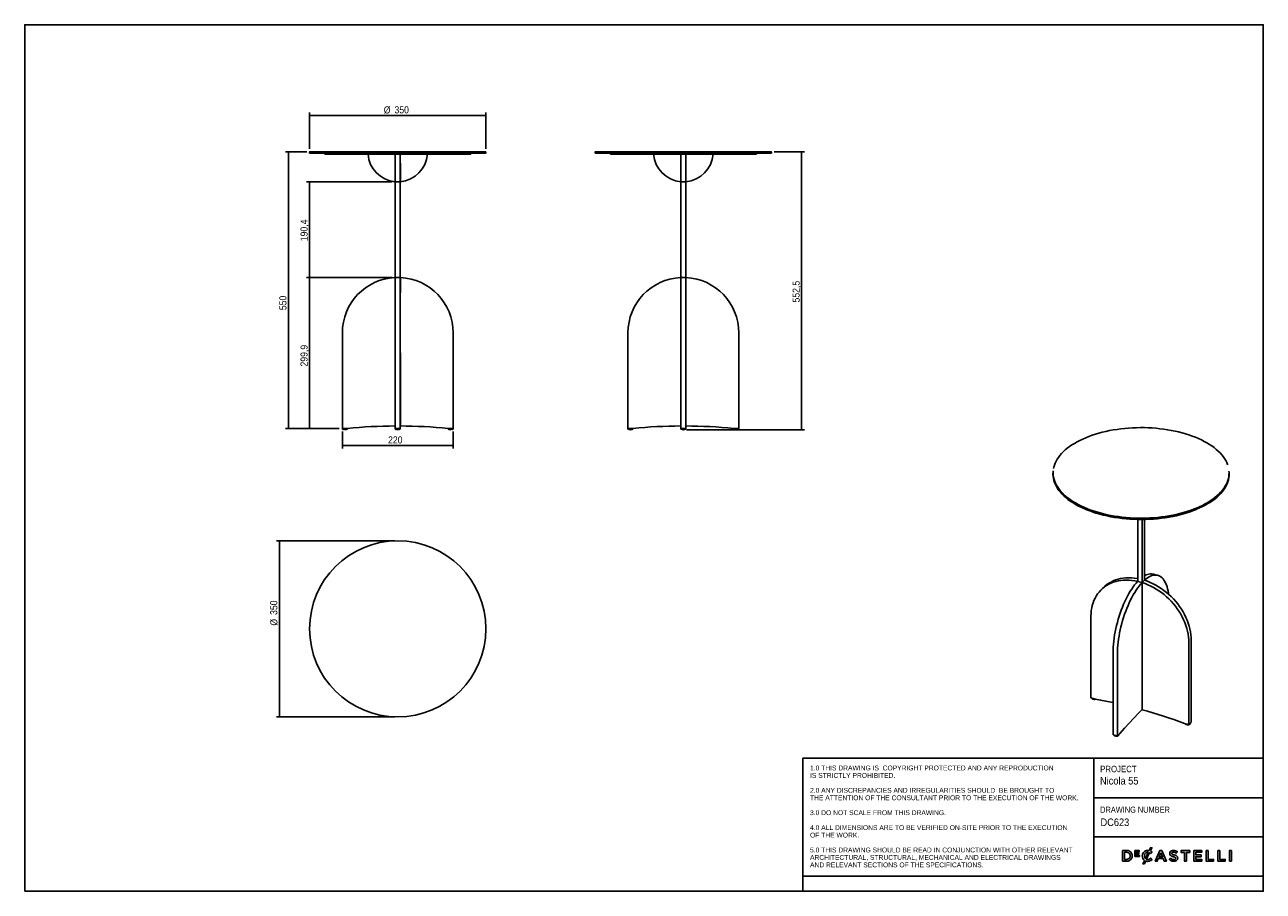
# Model space of a CAD drawing. Header units: millimetres. Extents: x 30 to 2490, y 30 to 1752.
import ezdxf

# ---------------------------------------------------------------- set-up
doc = ezdxf.new("R2010")
doc.units = ezdxf.units.MM
doc.header["$LTSCALE"] = 6
doc.linetypes.add('SLD-Solido', pattern=[0])
for name, color, linetype in [('NOTE', 3, 'SLD-Solido'), ('QUOTE', 1, 'SLD-Solido'), ('SCHIZZI', 9, 'Continuous')]:
    doc.layers.add(name, color=color, linetype=linetype)
doc.styles.add('SLDTEXTSTYLE0', font='GOTHIC.TTF', dxfattribs={"width": 0.913})
doc.styles.add('SLDTEXTSTYLE1', font='GOTHIC.TTF', dxfattribs={"width": 0.86735})
doc.dimstyles.new('SLDDIMSTYLE0', dxfattribs={"dimtxt": 14.111111, "dimasz": 12, "dimexe": 0, "dimexo": 0.0625, "dimgap": 3.527778, "dimtad": 1, "dimdec": 1, "dimrnd": 1e-09, "dimzin": 12, "dimdsep": 46, "dimtxsty": 'SLDTEXTSTYLE0', "dimsah": 1, "dimcen": 0.09, "dimadec": 0, "dimazin": 3, "dimtfac": 1, "dimtdec": 1, "dimtofl": 0, "dimtmove": 0, "dimatfit": 3, "dimfxl": 1, "dimfrac": 2, "dimtolj": 1, "dimtzin": 12, "dimarcsym": 0})

# ---------------------------------------------------------------- blocks, each defined once
blk = doc.blocks.new('_D')
at = {"layer": 'QUOTE', "transparency": 16777216}
for p, q in [((595.8, 1505.4), (595.8, 1577.8)), ((945.8, 1505.4), (945.8, 1577.8)), ((945.8, 1571.8), (595.8, 1571.8))]:
    blk.add_line(p, q, dxfattribs=at)
for points in [[(595.8, 1571.8), (607.8, 1570.3), (607.8, 1573.3)], [(945.8, 1571.8), (933.8, 1573.3), (933.8, 1570.3)]]:
    blk.add_solid(points, dxfattribs=at)
at = {"layer": 'QUOTE', "transparency": 16777216, "char_height": 14.11, "attachment_point": 1, "style": 'SLDTEXTSTYLE0'}
for s, insert in [('%%c', (743, 1589.8)), ('350', (764.3, 1590))]:
    blk.add_mtext(s, dxfattribs=dict(at, insert=insert))
blk = doc.blocks.new('_D_1')
at = {"layer": 'QUOTE', "transparency": 16777216}
for p, q in [((660.8, 943.7), (660.8, 909.9)), ((880.8, 943.7), (880.8, 909.9)), ((660.8, 915.9), (880.8, 915.9))]:
    blk.add_line(p, q, dxfattribs=at)
for points in [[(660.8, 915.9), (672.8, 914.4), (672.8, 917.4)], [(880.8, 915.9), (868.8, 917.4), (868.8, 914.4)]]:
    blk.add_solid(points, dxfattribs=at)
at = {"layer": 'QUOTE', "transparency": 16777216, "insert": (751.6, 934), "char_height": 14.11, "attachment_point": 1, "style": 'SLDTEXTSTYLE0'}
blk.add_mtext('220', dxfattribs=at)
blk = doc.blocks.new('_D_2')
at = {"layer": 'QUOTE', "transparency": 16777216}
for p, q in [((590.1, 1499.7), (547.7, 1499.7)), ((553.7, 949.7), (553.7, 1499.7)), ((654.8, 949.7), (547.7, 949.7))]:
    blk.add_line(p, q, dxfattribs=at)
for points in [[(553.7, 1499.7), (552.2, 1487.7), (555.2, 1487.7)], [(553.7, 949.7), (555.2, 961.7), (552.2, 961.7)]]:
    blk.add_solid(points, dxfattribs=at)
at = {"layer": 'QUOTE', "transparency": 16777216, "insert": (535.7, 1184.8), "char_height": 14.11, "attachment_point": 1, "rotation": 90, "style": 'SLDTEXTSTYLE0'}
blk.add_mtext('550', dxfattribs=at)
blk = doc.blocks.new('_D_3')
at = {"layer": 'QUOTE', "transparency": 16777216}
for p, q in [((759.8, 1249.6), (589.8, 1249.6)), ((595.8, 1249.6), (595.8, 949.7)), ((654.8, 949.7), (589.8, 949.7))]:
    blk.add_line(p, q, dxfattribs=at)
for points in [[(595.8, 1249.6), (594.3, 1237.6), (597.3, 1237.6)], [(595.8, 949.7), (597.3, 961.7), (594.3, 961.7)]]:
    blk.add_solid(points, dxfattribs=at)
at = {"layer": 'QUOTE', "transparency": 16777216, "insert": (577.7, 1072.8), "char_height": 14.11, "attachment_point": 1, "rotation": 90, "style": 'SLDTEXTSTYLE0'}
blk.add_mtext('299,9', dxfattribs=at)
blk = doc.blocks.new('_D_4')
at = {"layer": 'QUOTE', "transparency": 16777216}
for p, q in [((759.8, 1440), (589.8, 1440)), ((595.8, 1440), (595.8, 1249.6)), ((759.8, 1249.6), (589.8, 1249.6))]:
    blk.add_line(p, q, dxfattribs=at)
for points in [[(595.8, 1440), (594.3, 1428), (597.3, 1428)], [(595.8, 1249.6), (597.3, 1261.6), (594.3, 1261.6)]]:
    blk.add_solid(points, dxfattribs=at)
at = {"layer": 'QUOTE', "transparency": 16777216, "insert": (577.7, 1321.8), "char_height": 14.11, "attachment_point": 1, "rotation": 90, "style": 'SLDTEXTSTYLE0'}
blk.add_mtext('190,4', dxfattribs=at)
blk = doc.blocks.new('_D_5')
at = {"layer": 'QUOTE', "transparency": 16777216}
for p, q in [((764.8, 726.5), (529.8, 726.5)), ((535.8, 726.5), (535.8, 376.5)), ((764.8, 376.5), (529.8, 376.5))]:
    blk.add_line(p, q, dxfattribs=at)
for points in [[(535.8, 726.5), (534.3, 714.5), (537.3, 714.5)], [(535.8, 376.5), (537.3, 388.5), (534.3, 388.5)]]:
    blk.add_solid(points, dxfattribs=at)
at = {"layer": 'QUOTE', "transparency": 16777216, "char_height": 14.11, "attachment_point": 1, "rotation": 90, "style": 'SLDTEXTSTYLE0'}
for s, insert in [('350', (517.5, 579.1)), ('%%c', (517.8, 557.8))]:
    blk.add_mtext(s, dxfattribs=dict(at, insert=insert))
blk = doc.blocks.new('_D_6')
at = {"layer": 'QUOTE', "transparency": 16777216}
for p, q in [((1518.8, 1499.7), (1579.1, 1499.7)), ((1573.1, 947.2), (1573.1, 1499.7)), ((1344.1, 947.2), (1579.1, 947.2))]:
    blk.add_line(p, q, dxfattribs=at)
for points in [[(1573.1, 1499.7), (1571.6, 1487.7), (1574.6, 1487.7)], [(1573.1, 947.2), (1574.6, 959.2), (1571.6, 959.2)]]:
    blk.add_solid(points, dxfattribs=at)
at = {"layer": 'QUOTE', "transparency": 16777216, "insert": (1555.1, 1200), "char_height": 14.11, "attachment_point": 1, "rotation": 90, "style": 'SLDTEXTSTYLE0'}
blk.add_mtext('552,5', dxfattribs=at)

msp = doc.modelspace()

# ---------------------------------------------------------------- linework, layer by layer
for p, q in [((595.79, 1499.43), (595.79, 1497.03)), ((596.09, 1499.73), (770.79, 1499.73)), ((770.79, 1496.73), (596.09, 1496.73)), ((625.79, 1496.73), (625.79, 1494.73)), ((625.79, 1494.73), (770.79, 1494.73)), ((765.54, 1476.73), (765.79, 1476.73)), ((765.54, 1439.97), (765.54, 1476.73)), ((765.79, 1439.97), (765.79, 1494.73)), ((770.79, 1499.73), (945.49, 1499.73)), ((945.49, 1496.73), (770.79, 1496.73)), ((770.79, 1494.73), (915.79, 1494.73)), ((775.79, 1439.97), (775.79, 1494.73)), ((775.79, 1476.73), (776.04, 1476.73)), ((776.04, 1476.73), (776.04, 1439.97)), ((915.79, 1494.73), (915.79, 1496.73)), ((945.79, 1497.03), (945.79, 1499.43)), ((1163.15, 1499.43), (1163.15, 1497.03)), ((1512.85, 1499.73), (1163.45, 1499.73)), ((1512.85, 1496.73), (1163.45, 1496.73)), ((1193.15, 1496.73), (1193.15, 1494.73)), ((1193.15, 1494.73), (1483.15, 1494.73)), ((1203.81, 1494.73), (1203.81, 1494.71)), ((1203.82, 1494.73), (1203.82, 1494.71)), ((1206.87, 1494.71), (1206.87, 1494.73)), ((1206.88, 1494.71), (1206.88, 1494.73)), ((1332.9, 1494.73), (1332.9, 1476.23)), ((1332.9, 1476.23), (1333.15, 1476.23)), ((1333.15, 1439.97), (1333.15, 1494.73)), ((1343.15, 1439.97), (1343.15, 1494.73)), ((1343.15, 1476.23), (1343.4, 1476.23)), ((1343.4, 1476.23), (1343.4, 1494.73)), ((1483.15, 1494.73), (1483.15, 1496.73)), ((1513.15, 1497.03), (1513.15, 1499.43)), ((1333.15, 1459.73), (1332.9, 1459.73)), ((1332.9, 1459.73), (1332.9, 1439.97)), ((1343.4, 1459.73), (1343.15, 1459.73)), ((1343.4, 1439.97), (1343.4, 1459.73)), ((765.79, 1439.97), (765.79, 1249.61)), ((765.79, 1439.97), (775.79, 1439.97)), ((775.79, 1439.97), (775.79, 1249.61)), ((1343.15, 1439.97), (1333.15, 1439.97)), ((1333.15, 1439.97), (1333.15, 1249.61)), ((1343.15, 1439.97), (1343.15, 1249.61)), ((765.54, 1249.61), (765.54, 1219.73)), ((765.79, 1139.73), (765.79, 1249.61)), ((765.79, 1249.61), (775.79, 1249.61)), ((775.79, 1139.73), (775.79, 1249.61)), ((776.04, 1219.73), (776.04, 1249.61)), ((1332.9, 1249.61), (1332.9, 1099.73)), ((1333.15, 1249.61), (1343.15, 1249.61)), ((1333.15, 1249.61), (1333.15, 1139.73)), ((1343.15, 1249.61), (1343.15, 1139.73)), ((1343.4, 1099.73), (1343.4, 1249.61)), ((765.54, 1219.73), (765.79, 1219.73)), ((775.79, 1219.73), (776.04, 1219.73)), ((660.79, 1139.73), (660.79, 949.73)), ((765.79, 949.73), (765.79, 1139.73)), ((775.79, 949.73), (775.79, 1139.73)), ((880.79, 949.73), (880.79, 1139.73)), ((1228.15, 1139.73), (1228.15, 949.73)), ((1333.15, 1139.73), (1333.15, 949.73)), ((1343.15, 1139.73), (1343.15, 949.73)), ((1448.15, 949.73), (1448.15, 1139.73)), ((765.54, 1099.73), (765.54, 954.72)), ((765.79, 1099.73), (765.54, 1099.73)), ((776.04, 1099.73), (775.79, 1099.73)), ((776.04, 954.72), (776.04, 1099.73)), ((1332.9, 1099.73), (1333.15, 1099.73)), ((1343.15, 1099.73), (1343.4, 1099.73)), ((660.79, 949.73), (660.79, 948.23)), ((660.79, 949.73), (670.79, 949.73)), ((662.04, 948.23), (660.79, 948.23)), ((662.74, 948.23), (662.04, 948.23)), ((662.04, 948.23), (662.04, 947.79)), ((663.74, 948.23), (662.74, 948.23)), ((662.74, 947.6), (662.74, 948.23)), ((664.44, 948.23), (663.74, 948.23)), ((663.74, 948.23), (663.74, 947.4)), ((665.44, 948.23), (664.44, 948.23)), ((664.44, 947.3), (664.44, 948.23)), ((665.44, 948.23), (665.44, 947.24)), ((666.14, 948.23), (665.44, 948.23)), ((666.14, 947.24), (666.14, 948.23)), ((667.14, 948.23), (666.14, 948.23)), ((667.84, 948.23), (667.14, 948.23)), ((667.14, 948.23), (667.14, 947.3)), ((668.84, 948.23), (667.84, 948.23)), ((667.84, 947.4), (667.84, 948.23)), ((669.54, 948.23), (668.84, 948.23)), ((668.84, 948.23), (668.84, 947.6)), ((670.79, 948.23), (669.54, 948.23)), ((669.54, 947.79), (669.54, 948.23)), ((670.79, 948.23), (670.79, 949.73)), ((765.79, 949.73), (765.79, 948.23)), ((775.79, 949.73), (765.79, 949.73)), ((767.04, 948.23), (765.79, 948.23)), ((767.74, 948.23), (767.04, 948.23)), ((767.04, 948.23), (767.04, 947.79)), ((768.74, 948.23), (767.74, 948.23)), ((767.74, 947.6), (767.74, 948.23)), ((769.44, 948.23), (768.74, 948.23)), ((768.74, 948.23), (768.74, 947.4)), ((770.44, 948.23), (769.44, 948.23)), ((769.44, 947.3), (769.44, 948.23)), ((771.14, 948.23), (770.44, 948.23)), ((770.44, 948.23), (770.44, 947.24)), ((772.14, 948.23), (771.14, 948.23)), ((771.14, 947.24), (771.14, 948.23)), ((772.84, 948.23), (772.14, 948.23)), ((772.14, 948.23), (772.14, 947.3)), ((773.84, 948.23), (772.84, 948.23)), ((772.84, 947.4), (772.84, 948.23)), ((774.54, 948.23), (773.84, 948.23)), ((773.84, 948.23), (773.84, 947.6)), ((775.79, 948.23), (774.54, 948.23)), ((774.54, 947.79), (774.54, 948.23)), ((775.79, 948.23), (775.79, 949.73)), ((870.79, 949.73), (870.79, 948.23)), ((870.79, 949.73), (880.79, 949.73)), ((872.04, 948.23), (870.79, 948.23)), ((872.74, 948.23), (872.04, 948.23)), ((872.04, 948.23), (872.04, 947.79)), ((873.74, 948.23), (872.74, 948.23)), ((872.74, 947.6), (872.74, 948.23)), ((874.44, 948.23), (873.74, 948.23)), ((873.74, 948.23), (873.74, 947.4)), ((875.44, 948.23), (874.44, 948.23)), ((874.44, 947.3), (874.44, 948.23)), ((875.44, 948.23), (875.44, 947.24)), ((876.14, 948.23), (875.44, 948.23)), ((876.14, 947.24), (876.14, 948.23)), ((877.14, 948.23), (876.14, 948.23)), ((877.84, 948.23), (877.14, 948.23)), ((877.14, 948.23), (877.14, 947.3)), ((878.84, 948.23), (877.84, 948.23)), ((877.84, 947.4), (877.84, 948.23)), ((879.54, 948.23), (878.84, 948.23)), ((878.84, 948.23), (878.84, 947.6)), ((880.79, 948.23), (879.54, 948.23)), ((879.54, 947.79), (879.54, 948.23)), ((880.79, 948.23), (880.79, 949.73)), ((1228.15, 949.73), (1228.15, 948.23)), ((1228.15, 949.73), (1238.15, 949.73)), ((1228.16, 948.23), (1228.15, 948.23)), ((1228.33, 948.23), (1228.16, 948.23)), ((1228.59, 948.23), (1228.33, 948.23)), ((1229.19, 948.23), (1228.59, 948.23)), ((1229.84, 948.23), (1229.19, 948.23)), ((1236.45, 948.23), (1229.84, 948.23)), ((1237.11, 948.23), (1236.45, 948.23)), ((1237.71, 948.23), (1237.11, 948.23)), ((1237.96, 948.23), (1237.71, 948.23)), ((1238.14, 948.23), (1237.96, 948.23)), ((1238.15, 948.23), (1238.14, 948.23)), ((1238.15, 948.23), (1238.15, 949.73)), ((1333.15, 949.73), (1333.15, 948.23)), ((1333.15, 949.73), (1343.15, 949.73)), ((1333.16, 948.23), (1333.15, 948.23)), ((1333.33, 948.23), (1333.16, 948.23)), ((1333.59, 948.23), (1333.33, 948.23)), ((1334.19, 948.23), (1333.59, 948.23)), ((1334.84, 948.23), (1334.19, 948.23)), ((1341.45, 948.23), (1334.84, 948.23)), ((1342.11, 948.23), (1341.45, 948.23)), ((1342.71, 948.23), (1342.11, 948.23)), ((1342.96, 948.23), (1342.71, 948.23)), ((1343.14, 948.23), (1342.96, 948.23)), ((1343.15, 948.23), (1343.14, 948.23)), ((1343.15, 948.23), (1343.15, 949.73)), ((1438.15, 949.73), (1438.15, 948.23)), ((1438.15, 949.73), (1448.15, 949.73)), ((1438.16, 948.23), (1438.15, 948.23)), ((1438.33, 948.23), (1438.16, 948.23)), ((1438.59, 948.23), (1438.33, 948.23)), ((1439.19, 948.23), (1438.59, 948.23)), ((1439.84, 948.23), (1439.19, 948.23)), ((1446.45, 948.23), (1439.84, 948.23)), ((1447.11, 948.23), (1446.45, 948.23)), ((1447.71, 948.23), (1447.11, 948.23)), ((1447.96, 948.23), (1447.71, 948.23)), ((1448.14, 948.23), (1447.96, 948.23)), ((1448.15, 948.23), (1448.14, 948.23)), ((1448.15, 948.23), (1448.15, 949.73)), ((2072.41, 861.13), (2072.41, 859.08)), ((2422.41, 859.08), (2422.41, 861.13)), ((2240.65, 768.91), (2240.65, 645.77)), ((2249.5, 768.85), (2249.5, 617.9)), ((2254.16, 768.91), (2254.16, 647.79)), ((2240.65, 646.19), (2240.43, 645.98)), ((2240.43, 645.98), (2240.43, 645.69)), ((2240.53, 645.8), (2249.38, 643.4)), ((2249.38, 514.93), (2249.38, 643.4)), ((2249.72, 643.45), (2254.38, 648.01)), ((2249.72, 617.84), (2249.72, 643.45)), ((2254.28, 648.18), (2254.16, 648.21)), ((2254.28, 648.18), (2254.28, 647.9)), ((2280.68, 657.76), (2271.83, 660.16)), ((2172.91, 633.81), (2168.24, 629.25)), ((2249.38, 617.94), (2249.72, 617.84)), ((2249.38, 617.94), (2249.5, 617.9)), ((2249.5, 617.9), (2249.72, 618.12)), ((2147.79, 576.97), (2147.79, 414.11)), ((2342.36, 361.23), (2342.36, 524.09)), ((2347.03, 365.79), (2347.03, 528.65)), ((2191.65, 341.04), (2191.65, 503.91)), ((2200.49, 338.64), (2200.49, 501.5)), ((2249.72, 514.98), (2249.38, 515.08)), ((2249.5, 515.04), (2249.38, 514.93)), ((2249.72, 390.68), (2249.72, 514.98)), ((2147.79, 414.11), (2156.63, 411.71)), ((2149.68, 413.3), (2149.57, 413.63)), ((2156.97, 411.65), (2156.32, 411.49)), ((2333.52, 363.63), (2342.36, 361.23)), ((2335.41, 362.82), (2335.3, 363.15)), ((2347.03, 365.79), (2342.36, 361.23)), ((2345.27, 363.42), (2345.27, 364.07)), ((2200.49, 338.64), (2191.65, 341.04)), ((2193.54, 340.23), (2193.43, 340.56)), ((2205.16, 343.2), (2200.49, 338.64)), ((2203.4, 340.83), (2203.4, 341.48))]:
    msp.add_line(p, q)
at = {"flags": 128}
for points in [[(2419.25, 877.59), (2419.04, 878.18), (2417.41, 882.12), (2415.43, 886.03), (2413.11, 889.89), (2410.46, 893.69), (2407.48, 897.42), (2404.18, 901.09), (2400.57, 904.67), (2396.64, 908.17), (2392.42, 911.57), (2387.9, 914.87), (2383.1, 918.06), (2378.03, 921.14), (2372.69, 924.1), (2367.11, 926.93), (2361.28, 929.63), (2355.22, 932.19), (2348.94, 934.61), (2342.46, 936.88), (2335.79, 939), (2328.94, 940.97), (2321.92, 942.77), (2314.76, 944.41), (2307.46, 945.88), (2300.04, 947.19), (2292.51, 948.32), (2284.9, 949.27), (2277.2, 950.05), (2269.45, 950.65), (2261.65, 951.07), (2253.83, 951.31), (2245.99, 951.36), (2238.15, 951.24), (2230.33, 950.94), (2222.55, 950.45), (2214.82, 949.79), (2207.15, 948.95), (2199.56, 947.93), (2192.07, 946.73), (2184.69, 945.37), (2177.44, 943.84), (2170.33, 942.14), (2163.37, 940.27), (2156.59, 938.25), (2149.98, 936.08), (2143.58, 933.75), (2137.38, 931.28), (2131.4, 928.67), (2125.66, 925.92), (2120.16, 923.04), (2114.92, 920.04), (2109.94, 916.92), (2105.24, 913.68), (2100.83, 910.35), (2096.71, 906.91), (2092.9, 903.38), (2089.4, 899.77), (2086.21, 896.08), (2083.35, 892.32), (2080.82, 888.5), (2078.63, 884.62), (2076.78, 880.7), (2075.27, 876.74), (2074.1, 872.74), (2073.49, 869.92)], [(2165.74, 781.42), (2158.87, 783.39), (2152.19, 785.51), (2145.7, 787.79), (2139.41, 790.21), (2133.34, 792.78), (2127.5, 795.48), (2121.9, 798.32), (2116.56, 801.28), (2111.48, 804.37), (2106.67, 807.56), (2102.14, 810.87), (2097.91, 814.28), (2093.98, 817.78), (2090.36, 821.37), (2087.05, 825.04), (2084.07, 828.78), (2081.42, 832.59), (2079.1, 836.45), (2077.12, 840.36), (2075.48, 844.32), (2074.19, 848.31), (2073.24, 852.32), (2072.65, 856.36), (2072.41, 860.4), (2072.41, 861.13)], [(2072.89, 865.56), (2072.82, 864.7), (2072.71, 860.66), (2072.95, 856.62), (2073.54, 852.6), (2074.48, 848.59), (2075.77, 844.61), (2077.41, 840.66), (2079.39, 836.75), (2081.7, 832.89), (2084.35, 829.09), (2087.33, 825.36), (2090.63, 821.69), (2094.24, 818.11), (2098.17, 814.61), (2102.39, 811.21), (2106.91, 807.91), (2111.71, 804.72), (2116.78, 801.64), (2122.12, 798.68), (2127.71, 795.85), (2133.54, 793.15), (2139.6, 790.59), (2145.87, 788.17), (2152.35, 785.9), (2159.03, 783.78), (2165.88, 781.81)], [(2422.41, 861.13), (2422.29, 857.82), (2421.82, 853.78), (2421.01, 849.76), (2419.84, 845.76), (2418.33, 841.79), (2416.47, 837.86), (2414.28, 833.98), (2411.74, 830.15), (2408.88, 826.38), (2405.69, 822.69), (2402.18, 819.07), (2398.36, 815.54), (2394.24, 812.09), (2389.82, 808.75), (2385.11, 805.51), (2380.13, 802.39), (2374.87, 799.38), (2369.37, 796.49), (2363.61, 793.74), (2357.63, 791.12), (2351.42, 788.65), (2345, 786.32), (2338.38, 784.14), (2331.58, 782.11), (2324.62, 780.25), (2317.49, 778.55), (2310.23, 777.01), (2302.84, 775.64), (2295.33, 774.45), (2287.73, 773.43), (2280.05, 772.58), (2272.31, 771.92), (2264.51, 771.43), (2256.68, 771.13), (2248.83, 771), (2240.98, 771.06), (2233.14, 771.3), (2225.33, 771.72), (2217.56, 772.32), (2209.85, 773.1), (2202.22, 774.06), (2194.68, 775.19), (2187.25, 776.49), (2179.94, 777.97), (2172.76, 779.61), (2165.74, 781.42)], [(2165.88, 781.81), (2172.89, 780.01), (2180.05, 778.37), (2187.35, 776.9), (2194.77, 775.59), (2202.3, 774.46), (2209.92, 773.51), (2217.61, 772.73), (2225.36, 772.13), (2233.16, 771.71), (2240.99, 771.47), (2248.83, 771.42), (2256.66, 771.54), (2264.48, 771.84), (2272.26, 772.33), (2280, 772.99), (2287.66, 773.83), (2295.25, 774.85), (2302.74, 776.05), (2310.12, 777.41), (2317.37, 778.94), (2324.48, 780.64), (2331.44, 782.51), (2338.23, 784.53), (2344.83, 786.7), (2351.24, 789.03), (2357.44, 791.5), (2363.41, 794.11), (2369.16, 796.86), (2374.66, 799.74), (2379.9, 802.74), (2384.87, 805.86), (2389.57, 809.1), (2393.98, 812.43), (2398.1, 815.87), (2401.91, 819.4), (2405.42, 823.01), (2408.6, 826.7), (2411.46, 830.46), (2413.99, 834.28), (2416.18, 838.16), (2418.04, 842.08), (2419.55, 846.04), (2420.71, 850.04), (2421.53, 854.05), (2421.99, 858.08), (2422.1, 862.12), (2421.98, 864.82)], [(2072.41, 859.08), (2072.41, 858.34), (2072.65, 854.3), (2073.24, 850.27), (2074.19, 846.25), (2075.48, 842.26), (2077.12, 838.31), (2079.1, 834.39), (2081.42, 830.53), (2084.07, 826.72), (2087.05, 822.98), (2090.36, 819.31), (2093.98, 815.72), (2097.91, 812.22), (2102.14, 808.81), (2106.67, 805.51), (2111.48, 802.31), (2116.56, 799.23), (2121.9, 796.26), (2127.5, 793.43), (2133.34, 790.72), (2139.41, 788.15), (2145.7, 785.73), (2152.19, 783.45), (2158.87, 781.33), (2165.74, 779.36)], [(2165.74, 779.36), (2172.76, 777.55), (2179.94, 775.91), (2187.25, 774.44), (2194.68, 773.13), (2202.22, 772), (2209.85, 771.04), (2217.56, 770.26), (2225.33, 769.66), (2233.14, 769.24), (2240.98, 769.01), (2248.83, 768.95), (2256.68, 769.07), (2264.51, 769.38), (2272.31, 769.86), (2280.05, 770.53), (2287.73, 771.37), (2295.33, 772.39), (2302.84, 773.58), (2310.23, 774.95), (2317.49, 776.49), (2324.62, 778.19), (2331.58, 780.06), (2338.38, 782.08), (2345, 784.26), (2351.42, 786.59), (2357.63, 789.07), (2363.61, 791.68), (2369.37, 794.44), (2374.87, 797.32), (2380.13, 800.33), (2385.11, 803.45), (2389.82, 806.69), (2394.24, 810.04), (2398.36, 813.48), (2402.18, 817.01), (2405.69, 820.63), (2408.88, 824.33), (2411.74, 828.09), (2414.28, 831.92), (2416.47, 835.8), (2418.33, 839.73), (2419.84, 843.7), (2421.01, 847.7), (2421.82, 851.73), (2422.29, 855.76), (2422.41, 859.08)], [(2356.61, 788.59), (2351.24, 786.46), (2344.83, 784.13), (2338.23, 781.96), (2331.44, 779.93), (2324.48, 778.07), (2317.37, 776.37), (2310.12, 774.84), (2302.74, 773.47), (2295.25, 772.28), (2287.66, 771.26), (2280, 770.42), (2272.26, 769.76), (2264.48, 769.27), (2256.66, 768.97), (2248.83, 768.84), (2240.99, 768.9), (2233.16, 769.14), (2225.36, 769.56), (2217.61, 770.16), (2209.92, 770.94), (2202.3, 771.89), (2194.77, 773.02), (2187.35, 774.32), (2180.05, 775.8), (2172.89, 777.44), (2165.88, 779.24)], [(2240.43, 645.98), (2234.75, 647.09), (2229.1, 647.88), (2223.51, 648.34), (2218, 648.45), (2212.57, 648.24), (2207.26, 647.68), (2202.08, 646.8), (2197.04, 645.58), (2192.17, 644.04), (2187.48, 642.18), (2182.99, 640), (2178.71, 637.51), (2174.66, 634.73), (2170.85, 631.66), (2167.3, 628.31), (2164.01, 624.69), (2161, 620.82), (2158.28, 616.71), (2155.85, 612.37), (2153.73, 607.82), (2151.93, 603.07), (2150.45, 598.14), (2149.29, 593.05), (2148.45, 587.81), (2147.95, 582.45), (2147.79, 576.97)], [(2240.65, 651.43), (2239.42, 651.65), (2233.77, 652.44), (2228.18, 652.89), (2222.66, 653.01), (2217.24, 652.79), (2211.93, 652.24), (2206.74, 651.35), (2201.71, 650.14), (2196.84, 648.59), (2192.15, 646.73), (2187.66, 644.55), (2183.38, 642.07), (2179.33, 639.29), (2175.52, 636.21), (2172.91, 633.81)], [(2191.65, 503.91), (2191.74, 509.51), (2192, 515.27), (2192.44, 521.16), (2193.05, 527.17), (2193.83, 533.26), (2194.79, 539.43), (2195.9, 545.65), (2197.18, 551.89), (2198.62, 558.15), (2200.21, 564.39), (2201.94, 570.59), (2203.82, 576.74), (2205.83, 582.81), (2207.97, 588.78), (2210.22, 594.63), (2212.59, 600.34), (2215.07, 605.89), (2217.64, 611.27), (2220.3, 616.45), (2223.03, 621.41), (2225.83, 626.14), (2228.7, 630.63), (2231.61, 634.85), (2234.56, 638.8), (2237.54, 642.45), (2240.53, 645.8)], [(2200.49, 501.5), (2200.58, 507.11), (2200.84, 512.87), (2201.28, 518.76), (2201.9, 524.76), (2202.68, 530.86), (2203.63, 537.03), (2204.75, 543.24), (2206.03, 549.49), (2207.46, 555.74), (2209.05, 561.98), (2210.79, 568.19), (2212.66, 574.33), (2214.67, 580.4), (2216.81, 586.37), (2219.07, 592.22), (2221.44, 597.94), (2223.91, 603.49), (2226.48, 608.86), (2229.14, 614.04), (2231.87, 619.01), (2234.68, 623.74), (2237.54, 628.22), (2240.45, 632.45), (2243.4, 636.39), (2246.38, 640.05), (2249.38, 643.4)], [(2342.36, 524.09), (2342.19, 529.66), (2341.69, 535.29), (2340.86, 540.98), (2339.7, 546.71), (2338.22, 552.44), (2336.41, 558.17), (2334.29, 563.87), (2331.87, 569.53), (2329.15, 575.12), (2326.14, 580.63), (2322.85, 586.03), (2319.3, 591.31), (2315.49, 596.46), (2311.44, 601.44), (2307.16, 606.25), (2302.67, 610.87), (2297.98, 615.28), (2293.11, 619.47), (2288.07, 623.43), (2282.89, 627.13), (2277.58, 630.57), (2272.15, 633.74), (2266.63, 636.62), (2261.04, 639.2), (2255.4, 641.48), (2249.72, 643.45)], [(2254.16, 656.95), (2254.36, 657.06), (2257.27, 658.52), (2260.14, 659.62), (2262.94, 660.36), (2265.67, 660.74), (2268.33, 660.75), (2270.9, 660.39), (2271.83, 660.16)], [(2254.28, 648.18), (2257.28, 650.68), (2260.26, 652.84), (2263.21, 654.66), (2266.12, 656.12), (2268.98, 657.22), (2271.78, 657.96), (2274.52, 658.33), (2277.18, 658.34), (2279.75, 657.98), (2282.22, 657.26), (2284.59, 656.18), (2286.85, 654.73), (2288.99, 652.94), (2291, 650.79), (2292.87, 648.31), (2294.61, 645.49), (2296.19, 642.35), (2297.63, 638.9), (2298.91, 635.15), (2300.03, 631.11), (2300.98, 626.8), (2301.76, 622.24), (2302.02, 620.4)], [(2347.03, 528.65), (2346.86, 534.21), (2346.36, 539.85), (2345.53, 545.54), (2344.37, 551.26), (2342.88, 557), (2341.08, 562.73), (2338.96, 568.43), (2336.54, 574.08), (2333.82, 579.68), (2330.81, 585.18), (2327.52, 590.59), (2323.96, 595.87), (2320.15, 601.01), (2316.1, 606), (2311.82, 610.81), (2307.33, 615.43), (2302.64, 619.84), (2297.77, 624.03), (2292.74, 627.98), (2287.56, 631.68), (2282.24, 635.12), (2276.82, 638.29), (2271.3, 641.17), (2265.71, 643.76), (2260.06, 646.04), (2254.38, 648.01)], [(2156.63, 411.71), (2167.08, 409.82), (2177.54, 407.82), (2188, 405.68), (2191.65, 404.91)], [(2249.72, 390.96), (2242.48, 383.74), (2233.14, 374.1), (2223.8, 364.13), (2214.47, 353.83), (2205.16, 343.2)], [(2249.72, 390.68), (2260.21, 387.72), (2270.7, 384.63), (2281.19, 381.43), (2291.67, 378.11), (2302.14, 374.66), (2312.61, 371.1), (2323.07, 367.43), (2333.52, 363.63)], [(2345.27, 363.42), (2345.23, 363.11), (2345.04, 362.65), (2344.69, 362.22), (2344.2, 361.83), (2343.58, 361.49), (2342.86, 361.22), (2342.04, 361.02)], [(2203.4, 340.83), (2203.37, 340.52), (2203.17, 340.06), (2202.83, 339.63), (2202.33, 339.24), (2201.72, 338.9), (2200.99, 338.63), (2200.18, 338.43)]]:
    msp.add_lwpolyline(points, dxfattribs=at)
msp.add_circle((770.79, 551.47), 175)
for centre, radius, start, end in [((596.09, 1499.43), 0.3, 90, 180), ((596.09, 1497.03), 0.3, 180, 270), ((770.79, 1498.88), 59.15, 184.01911, 264.90748), ((770.79, 1498.88), 59.15, 275.09252, 355.98089), ((945.49, 1499.43), 0.3, 0, 90), ((945.49, 1497.03), 0.3, 270, 0), ((1163.45, 1499.43), 0.3, 90, 180), ((1163.45, 1497.03), 0.3, 180, 270), ((1338.15, 1498.88), 59.15, 184.01911, 264.90748), ((1338.15, 1498.88), 59.15, 275.09252, 355.98089), ((1512.85, 1499.43), 0.3, 0, 90), ((1512.85, 1497.03), 0.3, 270, 0), ((770.79, 1139.73), 110, 92.73561, 180), ((770.79, 1139.73), 110, 0, 87.26439), ((1338.15, 1139.73), 110, 92.73561, 180), ((1338.15, 1139.73), 110, 0, 87.26439), ((665.79, 960.23), 13, 253.23413, 256.43105), ((665.79, 960.23), 13, 260.92703, 264.03931), ((665.79, 960.23), 13, 268.45723, 271.54277), ((665.79, 960.23), 13, 275.96069, 279.07297), ((665.79, 960.23), 13, 283.56895, 286.76587), ((770.79, -47.77), 1002.5, 90.30005, 95.72481), ((770.79, 960.23), 13, 253.23413, 256.43105), ((770.79, 960.23), 13, 260.92703, 264.03931), ((770.79, 960.23), 13, 268.45723, 271.54277), ((770.79, 960.23), 13, 275.96069, 279.07297), ((770.79, 960.23), 13, 283.56895, 286.76587), ((770.79, -47.77), 1002.5, 84.27519, 89.69995), ((875.79, 960.23), 13, 253.23413, 256.43105), ((875.79, 960.23), 13, 260.92703, 264.03931), ((875.79, 960.23), 13, 268.45723, 271.54277), ((875.79, 960.23), 13, 275.96069, 279.07297), ((875.79, 960.23), 13, 283.56895, 286.76587), ((1233.15, 960.23), 13, 247.38014, 292.61986), ((1233.15, 960.23), 13, 247.43005, 292.56995), ((1233.15, 960.23), 12.93, 248.13975, 291.86025), ((1233.15, 960.23), 12.84, 249.19142, 290.80858), ((1233.15, 960.23), 12.64, 251.72847, 288.27153), ((1233.15, 960.23), 12.45, 254.59184, 285.40816), ((1338.15, -47.77), 1002.5, 90.28577, 95.72481), ((1338.15, 960.23), 13, 247.38014, 292.61986), ((1338.15, 960.23), 13, 247.43005, 292.56995), ((1338.15, 960.23), 12.93, 248.13975, 291.86025), ((1338.15, 960.23), 12.84, 249.19142, 290.80858), ((1338.15, 960.23), 12.64, 251.72847, 288.27153), ((1338.15, 960.23), 12.45, 254.59184, 285.40816), ((1338.15, -47.77), 1002.5, 84.27519, 89.71423), ((1443.15, 960.23), 13, 247.38014, 292.61986), ((1443.15, 960.23), 13, 247.43005, 292.56995), ((1443.15, 960.23), 12.93, 248.13975, 291.86025), ((1443.15, 960.23), 12.84, 249.19142, 290.80858), ((1443.15, 960.23), 12.64, 251.72847, 288.27153), ((1443.15, 960.23), 12.45, 254.59184, 285.40816), ((2229.57, 1014.49), 243.72, 250.76294, 254.84918), ((2151.45, 414.15), 1.96, 205.66581, 222.1335), ((2152.26, 414.89), 3.06, 222.26741, 237.1593), ((2153.06, 416.06), 4.48, 236.75826, 244.12632), ((2153.71, 417.42), 5.99, 244.18444, 252.46189), ((2154.17, 418.83), 7.47, 252.33299, 257.25798), ((2154.44, 420.02), 8.69, 257.28109, 263.73972), ((2154.53, 420.82), 9.5, 263.68841, 268.15112), ((2154.54, 420.97), 9.65, 268.12752, 275.04444), ((2154.61, 420.29), 8.96, 275.01607, 280.99149), ((2337.18, 363.67), 1.96, 205.66581, 222.1335), ((2337.99, 364.41), 3.06, 222.26741, 237.1593), ((2338.78, 365.59), 4.48, 236.75826, 244.12632), ((2339.44, 366.95), 5.99, 244.18444, 252.46189), ((2339.9, 368.35), 7.47, 252.33299, 257.25798), ((2340.17, 369.54), 8.69, 257.28109, 263.73972), ((2340.26, 370.35), 9.5, 263.68841, 268.15112), ((2340.27, 370.5), 9.65, 268.12752, 275.04444), ((2340.34, 369.81), 8.96, 275.01607, 280.99149), ((2195.31, 341.08), 1.96, 205.66581, 222.1335), ((2196.12, 341.82), 3.06, 222.26741, 237.1593), ((2196.92, 343), 4.48, 236.75826, 244.12632), ((2197.57, 344.36), 5.99, 244.18444, 252.46189), ((2198.03, 345.76), 7.47, 252.33299, 257.25798), ((2198.3, 346.95), 8.69, 257.28109, 263.73972), ((2198.39, 347.76), 9.5, 263.68841, 268.15112), ((2198.4, 347.91), 9.65, 268.12752, 275.04444), ((2198.47, 347.22), 8.96, 275.01607, 280.99149)]:
    msp.add_arc(centre, radius, start, end)
at = {"layer": 'SCHIZZI', "color": 7, "true_color": 0xffffff}
for p, q in [((2153.85, 294.15), (2153.85, 60)), ((2153.85, 215.66), (2489.98, 215.66)), ((2153.85, 137.87), (2489.99, 137.87)), ((2249.83, 100.26), (2249.83, 100.3)), ((2269.07, 107.93), (2268.99, 108)), ((2269.14, 93.17), (2269.22, 93.25)), ((1575.34, 60), (1575.34, 30))]:
    msp.add_line(p, q, dxfattribs=at)
for points in [[(30, 30), (2490, 30), (2489.88, 1752), (30, 1752)], [(2243.1, 103.81), (2243.1, 106.11), (2237.57, 106.11), (2237.57, 108.49), (2243.85, 108.49), (2243.85, 110.78), (2235, 110.78), (2235, 99.06), (2243.93, 99.06), (2243.93, 101.35), (2237.57, 101.35), (2237.57, 103.81)], [(2284.76, 111.08), (2275.46, 89.79), (2279.45, 89.79), (2281.61, 94.84), (2291.36, 94.84), (2293.48, 89.79), (2297.6, 89.79), (2288.33, 111.01), (2288.3, 111.08)], [(2286.47, 106.31), (2289.93, 98.31), (2283.04, 98.31)], [(2333.39, 107.31), (2333.39, 89.79), (2337.31, 89.79), (2337.31, 107.31), (2343.95, 107.31), (2343.95, 110.93), (2326.76, 110.93), (2326.76, 107.31)], [(2366.49, 98.7), (2366.49, 102.2), (2356, 102.2), (2356, 107.43), (2367.83, 107.43), (2367.83, 110.93), (2352.11, 110.93), (2352.11, 89.79), (2367.99, 89.79), (2367.99, 93.29), (2356, 93.29), (2356, 98.7)], [(2376.62, 110.93), (2376.62, 89.79), (2391.51, 89.79), (2391.51, 93.35), (2380.51, 93.35), (2380.51, 110.93)], [(2399.61, 110.93), (2399.61, 89.79), (2414.5, 89.79), (2414.5, 93.35), (2403.5, 93.35), (2403.5, 110.93)], [(2422.81, 89.79), (2426.7, 89.79), (2426.7, 110.93), (2422.81, 110.93)]]:
    msp.add_lwpolyline(points, close=True, dxfattribs=at)
msp.add_lwpolyline([(2490, 60), (1575.34, 60), (1575.34, 294.15), (2489.98, 294.15)], dxfattribs=at)
for points in [[(2210.71, 110.93), (2210.71, 89.79), (2218.62, 89.79, 1.0555946), (2218.62, 110.93)], [(2218.62, 93.35, 1.0217676), (2218.62, 107.37), (2214.6, 107.37), (2214.6, 93.35)], [(2254.28, 91.38, -0.2366566), (2249.83, 100.26, -0.4912249), (2263.25, 110.96), (2265.8, 116.54), (2268.73, 116.54), (2265.82, 110.15, -0.086931), (2269.07, 107.93), (2266.57, 105.05, 0.0663381), (2264.24, 106.79), (2258.19, 93.51, 0.1655168), (2262.73, 93.28, 0.1312269), (2266.71, 95.78), (2269.22, 93.25, -0.3118527), (2256.65, 90.13), (2254.06, 84.43), (2251.12, 84.43)], [(2261.69, 107.63, 0.3275059), (2254.73, 104.03, 0.3064575), (2255.95, 95.03)], [(2304.8, 106.97, 0.1311188), (2304.64, 103.46, 0.1847876), (2306.34, 100.71, 0.0813504), (2308.73, 99.44, 0.0253736), (2310.56, 98.86, -0.009562), (2310.93, 98.76, 0.0143707), (2311.62, 98.6, -0.0350168), (2313.97, 97.94, -0.0561266), (2315.26, 97.33, -0.1416688), (2316.07, 96.48, -0.1598738), (2316.2, 94.91, -0.1633528), (2315.48, 93.76, -0.144581), (2313.4, 92.96, -0.1006576), (2310.04, 93.3, -0.1170031), (2306.03, 95.68), (2303.69, 92.89, 0.1231981), (2309.21, 89.92, 0.0728853), (2313.1, 89.52, 0.1248), (2317.31, 90.7, 0.1648919), (2319.63, 93.34, 0.1911522), (2319.62, 98.45, 0.1722296), (2316.79, 100.97, 0.058826), (2313.3, 102.15, -0.0294775), (2310.61, 102.92, -0.0881481), (2309.05, 103.74, -0.1640119), (2308.39, 104.8, -0.2055022), (2308.71, 106.62, -0.1823737), (2310.61, 107.71, -0.0938067), (2313.21, 107.63, -0.1104678), (2317.29, 105.63), (2319.38, 108.57, 0.0810841), (2315.61, 110.6, 0.0784937), (2311.71, 111.19, 0.1100768), (2307.91, 110.38, 0.2034911)]]:
    msp.add_lwpolyline(points, format="xyb", close=True, dxfattribs=at)

# ---------------------------------------------------------------- texts
at = {"layer": 'NOTE', "color": 7, "true_color": 0xffffff, "attachment_point": 1}
for s, insert, char_height, style in [('1.0 THIS DRAWING IS  COPYRIGHT PROTECTED AND ANY REPRODUCTION', (1589.8, 279.79), 9.6, 'SLDTEXTSTYLE1'), ('PROJECT', (2166.15, 279.29), 12.7, 'SLDTEXTSTYLE0'), ('IS STRICTLY PROHIBITED.', (1589.8, 264.97), 9.6, 'SLDTEXTSTYLE1'), ('Nicola 55', (2165.75, 257.09), 15, 'SLDTEXTSTYLE0'), ('2.0 ANY DISCREPANCIES AND IRREGULARITIES SHOULD  BE BROUGHT TO ', (1589.8, 235.34), 9.6, 'SLDTEXTSTYLE1'), ('THE ATTENTION OF THE CONSULTANT PRIOR TO THE EXECUTION OF THE WORK.', (1589.8, 220.52), 9.6, 'SLDTEXTSTYLE1'), ('DRAWING NUMBER', (2166.15, 198.12), 12, 'SLDTEXTSTYLE0'), ('3.0 DO NOT SCALE FROM THIS DRAWING.', (1589.8, 190.89), 9.6, 'SLDTEXTSTYLE1'), (' DC623', (2161.77, 174.6), 15, 'SLDTEXTSTYLE0'), ('4.0 ALL DIMENSIONS ARE TO BE VERIFIED ON-SITE PRIOR TO THE EXECUTION ', (1589.8, 161.25), 9.6, 'SLDTEXTSTYLE1'), ('OF THE WORK.', (1589.8, 146.44), 9.6, 'SLDTEXTSTYLE1'), ('ARCHITECTURAL, STRUCTURAL, MECHANICAL AND ELECTRICAL DRAWINGS ', (1589.8, 101.99), 9.6, 'SLDTEXTSTYLE1'), ('5.0 THIS DRAWING SHOULD BE READ IN CONJUNCTION WITH OTHER RELEVANT ', (1589.8, 116.8), 9.6, 'SLDTEXTSTYLE1'), ('AND RELEVANT SECTIONS OF THE SPECIFICATIONS.', (1589.8, 87.17), 9.6, 'SLDTEXTSTYLE1')]:
    msp.add_mtext(s, dxfattribs=dict(at, insert=insert, char_height=char_height, style=style))

# ---------------------------------------------------------------- dimensions: what is measured, and where the dimension line sits
at = {"layer": 'QUOTE'}
dim = msp.add_linear_dim(base=(595.79, 1571.75), p1=(945.79, 1499.43), p2=(595.79, 1499.43), text='%%c<>', dimstyle='SLDDIMSTYLE0', dxfattribs=at)
dim.commit()
dim.dimension.update_dxf_attribs({"geometry": '_D', "text_midpoint": (769.32, 1571.75), "dimtype": 160})
for base, p1, p2, picture, middle in [((553.68, 1499.73), (660.79, 949.73), (596.09, 1499.73), '_D_2', (553.68, 1200.4)), ((1573.15, 1499.73), (1338.15, 947.24), (1512.85, 1499.73), '_D_6', (1573.15, 1223.49)), ((595.76, 1249.61), (765.79, 1439.97), (765.79, 1249.61), '_D_4', (595.76, 1345.28)), ((595.76, 949.73), (765.79, 1249.61), (660.79, 949.73), '_D_3', (595.76, 1096.26))]:
    dim = msp.add_linear_dim(base=base, p1=p1, p2=p2, angle=90, dimstyle='SLDDIMSTYLE0', dxfattribs=at)
    dim.commit()
    dim.dimension.update_dxf_attribs({"geometry": picture, "text_midpoint": middle, "dimtype": 160})
dim = msp.add_linear_dim(base=(880.79, 915.94), p1=(660.79, 949.73), p2=(880.79, 949.73), dimstyle='SLDDIMSTYLE0', dxfattribs=at)
dim.commit()
dim.dimension.update_dxf_attribs({"geometry": '_D_1', "text_midpoint": (767.26, 915.94), "dimtype": 160})
dim = msp.add_linear_dim(base=(535.79, 376.47), p1=(770.79, 726.47), p2=(770.79, 376.47), angle=90, text='%%c<>', dimstyle='SLDDIMSTYLE0', dxfattribs=at)
dim.commit()
dim.dimension.update_dxf_attribs({"geometry": '_D_5', "text_midpoint": (535.79, 584.09), "dimtype": 160})

doc.saveas('drawing.dxf')
